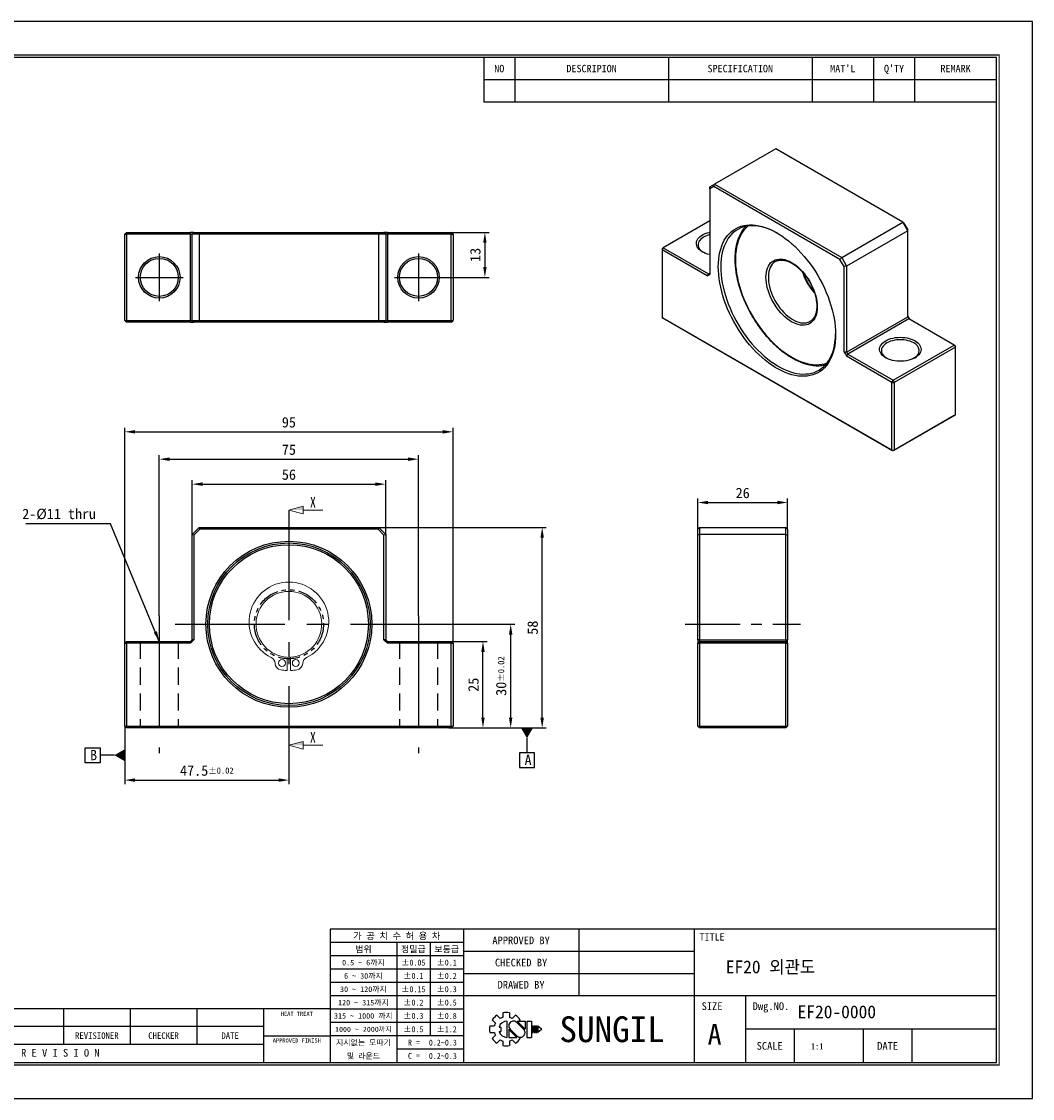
# Model space of a CAD drawing. Header units: millimetres. Extents: x 0 to 441, y 0 to 312.
# Tile 2 of 2: x 148 to 441, y 0 to 312. Entities that reach past the tile are written whole.
import ezdxf
from ezdxf.enums import TextEntityAlignment as Align

# ---------------------------------------------------------------- set-up
doc = ezdxf.new("R2010")
doc.units = ezdxf.units.MM
for name, pattern in [('CENTER', [50.8, 31.75, -6.35, 6.35, -6.35]), ('DASHED', [0.75, 0.5, -0.25]), ('PHANTOM', [2.5, 1.25, -0.25, 0.25, -0.25, 0.25, -0.25])]:
    doc.linetypes.add(name, pattern=pattern)
doc.layers.get('0').update_dxf_attribs({"linetype": 'CONTINUOUS'})
doc.layers.get('DEFPOINTS').update_dxf_attribs({"linetype": 'CONTINUOUS'})
for name, color, linetype in [('center', 1, 'CENTER'), ('hidden', 2, 'DASHED'), ('L1', 7, 'CONTINUOUS'), ('OUTLINE', 7, 'CONTINUOUS'), ('phantom', 6, 'PHANTOM')]:
    doc.layers.add(name, color=color, linetype=linetype)
doc.dimstyles.get("Standard").update_dxf_attribs({"dimtxt": 3, "dimasz": 3, "dimexe": 1.2, "dimexo": 0, "dimgap": 1.2, "dimtad": 1, "dimdec": 3, "dimzin": 11, "dimdsep": 46, "dimtxsty": 'Standard', "dimcen": 0, "dimclrd": 5, "dimclre": 5, "dimclrt": 3, "dimadec": 0, "dimazin": 0, "dimtfac": 0.6, "dimtdec": 3, "dimtmove": 0, "dimatfit": 3, "dimfxl": 0, "dimtolj": 1, "dimtzin": 11, "dimarcsym": 0})

# ---------------------------------------------------------------- blocks, each defined once
blk = doc.blocks.new('표제란')
at = {"layer": 'L1', "color": 0}
for p, q in [((297, 210), (0, 210)), ((297, 0), (297, 210)), ((0, 0), (297, 0))]:
    blk.add_line(p, q, dxfattribs=at)
at = {"layer": 'L1'}
for p, q in [((190, 203), (190, 194.34)), ((196, 203), (196, 194.34)), ((226, 203), (226, 194.34)), ((254, 203), (254, 194.34)), ((266, 203), (266, 194.34)), ((274, 203), (274, 194.34)), ((190, 198.67), (290, 198.67)), ((190, 194.34), (290, 194.34)), ((290, 33), (160, 33)), ((160, 33), (160, 7)), ((186, 33), (186, 7)), ((208.5, 33), (208.5, 20)), ((231, 33), (231, 7)), ((186, 30.4), (160, 30.4)), ((173, 30.4), (173, 7)), ((179.5, 30.4), (179.5, 12.2)), ((186, 27.8), (160, 27.8)), ((231, 28.67), (186, 28.67)), ((186, 25.2), (160, 25.2)), ((231, 24.33), (186, 24.33)), ((186, 22.6), (160, 22.6)), ((186, 20), (160, 20)), ((290, 20), (186, 20)), ((241, 20), (241, 7)), ((160, 17.5), (62, 17.5)), ((108, 17.5), (108, 10.5)), ((121, 17.5), (121, 10.5)), ((134, 17.5), (134, 10.5)), ((147, 17.5), (147, 7)), ((186, 17.4), (160, 17.4)), ((186, 14.8), (160, 14.8)), ((191.63, 15.3), (192.25, 14.68)), ((192.55, 16.22), (193.17, 15.6)), ((193.7, 16.69), (193.7, 15.81)), ((194.5, 15.08), (194.5, 11.92)), ((195, 16.69), (195, 15.81)), ((195.52, 15.6), (196.14, 16.22)), ((197.74, 13.5), (196.41, 14.83)), ((198.02, 13.53), (196.47, 15.08)), ((196.47, 15.08), (198.02, 15.08)), ((196.84, 15.08), (197.06, 15.3)), ((198.02, 15.08), (198.02, 13.5)), ((198.39, 15.08), (198.39, 11.92)), ((198.39, 15.08), (199.26, 15.08)), ((199.26, 15.08), (199.26, 11.92)), ((147, 14), (62, 14)), ((191.15, 14.15), (192.03, 14.15)), ((191.15, 14.15), (192.03, 14.15)), ((191.15, 12.85), (192.03, 12.85)), ((192.98, 13.93), (193.28, 13.93)), ((192.98, 13.07), (193.28, 13.07)), ((193.28, 13.93), (193.28, 13.07)), ((194.86, 13.5), (194.86, 11.92)), ((194.86, 13.47), (196.42, 11.92)), ((195.14, 13.5), (196.47, 12.17)), ((199.41, 14.15), (199.41, 12.85)), ((199.41, 14.15), (199.62, 14.15)), ((199.41, 12.85), (199.62, 12.85)), ((199.62, 14.15), (199.62, 12.85)), ((199.78, 14.15), (199.78, 12.85)), ((199.78, 14.15), (199.99, 14.15)), ((199.78, 12.85), (199.99, 12.85)), ((199.99, 14.15), (199.99, 12.85)), ((200.14, 14.15), (200.14, 12.85)), ((200.14, 14.15), (200.36, 14.15)), ((200.14, 12.85), (200.36, 12.85)), ((200.36, 14.15), (200.36, 12.85)), ((200.51, 14.15), (200.51, 12.85)), ((200.51, 14.15), (201.16, 13.61)), ((201.16, 13.39), (200.51, 12.85)), ((201.16, 13.61), (201.16, 13.5)), ((201.16, 13.61), (201.16, 13.39)), ((201.16, 13.5), (201.16, 13.39)), ((290, 13.5), (241, 13.5)), ((250.5, 13.5), (250.5, 7)), ((264, 13.5), (264, 7)), ((273.5, 13.5), (273.5, 7)), ((147, 10.5), (62, 10.5)), ((147, 12.2), (160, 12.2)), ((186, 12.2), (160, 12.2)), ((191.63, 11.7), (192.25, 12.32)), ((192.55, 10.78), (193.17, 11.4)), ((193.7, 11.19), (193.7, 10.31)), ((194.86, 11.92), (196.42, 11.92)), ((195, 11.19), (195, 10.31)), ((195.52, 11.4), (196.14, 10.78)), ((196.79, 11.98), (197.06, 11.7)), ((198.39, 11.92), (199.26, 11.92)), ((186, 9.6), (173, 9.6))]:
    blk.add_line(p, q, dxfattribs=at)
at = {"layer": 'L1', "const_width": 0.25}
blk.add_lwpolyline([(290.5, 6.5), (290.5, 203.5), (10, 203.5), (10, 6.5)], close=True, dxfattribs=at)
at = {"layer": 'L1'}
blk.add_lwpolyline([(290, 7), (290, 203), (10.5, 203), (10.5, 7)], close=True, dxfattribs=at)
for centre, radius, start, end in [((194.35, 13.5), 3.26, 123.4943, 146.5057), ((194.5, 13.5), 1.58, 90, 164.0671), ((194.35, 13.5), 2.4, 105.6872, 119.3128), ((194.35, 13.5), 3.26, 78.4943, 101.5057), ((195.78, 14.16), 0.919, 43.2202, 225.8282), ((194.35, 13.5), 2.4, 60.6872, 74.3128), ((194.35, 13.5), 3.26, 33.4943, 56.5057), ((194.35, 13.5), 3.26, 168.4943, 191.5057), ((194.35, 13.5), 2.4, 150.6872, 164.3128), ((194.35, 13.5), 2.4, 195.6872, 209.3128), ((194.5, 13.5), 1.58, 195.9329, 270), ((197.1, 12.84), 0.919, 223.2202, 45.8282), ((194.35, 13.5), 3.26, 213.4943, 236.5057), ((194.35, 13.5), 2.4, 240.6872, 254.3128), ((194.35, 13.5), 2.4, 285.6872, 299.3128), ((194.35, 13.5), 3.26, 303.4943, 326.5057), ((194.35, 13.5), 3.26, 258.4943, 281.5057)]:
    blk.add_arc(centre, radius, start, end, dxfattribs=at)
for p in [(208.5, 28.67), (208.5, 24.33)]:
    blk.add_point(p, dxfattribs=at)
for s, height, p in [("MAT'L", 1.444, (260, 200.83)), ("Q'TY", 1.444, (270, 200.83)), ('NO', 1.444, (193, 200.83)), ('DESCRIPION', 1.444, (211, 200.83)), ('SPECIFICATION', 1.444, (240, 200.83)), ('REMARK', 1.444, (282, 200.83)), ('가 공 치 수 허 용 차', 1.3, (173, 31.7)), ('APPROVED BY', 1.5, (197.25, 30.83)), ('TITLE', 1.444, (234.5, 31.5)), ('범위', 1.25, (166.5, 29.1)), ('정밀급', 1.25, (176.25, 29.1)), ('보통급', 1.25, (182.75, 29.1)), ('0.5 ~ 6까지', 1.1, (166.5, 26.5)), ('%%P0.05', 1.15, (176.25, 26.5)), ('%%P0.1', 1.15, (182.75, 26.5)), ('CHECKED BY', 1.5, (197.25, 26.5)), ('6 ~ 30까지', 1.1, (166.5, 23.9)), ('%%P0.1', 1.15, (176.25, 23.9)), ('%%P0.2', 1.15, (182.75, 23.9)), ('30 ~ 120까지', 1.1, (166.5, 21.3)), ('%%P0.15', 1.15, (176.25, 21.3)), ('%%P0.3', 1.15, (182.75, 21.3)), ('DRAWED BY', 1.5, (197.25, 22.17)), ('120 ~ 315까지', 1.1, (166.5, 18.7)), ('%%P0.2', 1.15, (176.25, 18.7)), ('%%P0.5', 1.15, (182.75, 18.7)), ('HEAT TREAT', 0.8, (153.5, 16.5)), ('SIZE', 1.5, (234.5, 18)), ('Dwg.NO.', 1.5, (246, 18)), ('315 ~ 1000 까지', 1.1, (166.5, 16.1)), ('%%P0.3', 1.15, (176.25, 16.1)), ('%%P0.8', 1.15, (182.75, 16.1)), ('SUNGIL', 5.032, (215, 13.5)), ('REVISIONER', 1.25, (114.5, 12.25)), ('CHECKER', 1.25, (127.5, 12.25)), ('DATE', 1.25, (140.5, 12.25)), ('1000 ~ 2000까지', 0.99, (166.5, 13.49)), ('%%P0.5', 1.15, (176.25, 13.5)), ('%%P1.2', 1.15, (182.75, 13.5)), ('A', 4, (235, 12.5)), ('APPROVED FINISH', 0.8, (153.5, 11.3)), ('지시없는 모따기', 1.1, (166.5, 10.9)), ('R = ', 1.15, (176.75, 10.9)), ('SCALE', 1.5, (245.75, 10.25)), ('DATE', 1.5, (268.75, 10.25)), ('R E V I S I O N', 1.5, (107.38, 8.9)), ('및 라운드', 1.1, (166.5, 8.3)), ('C = ', 1.15, (176.75, 8.3))]:
    blk.add_text(s, height=height, dxfattribs=at).set_placement(p, align=Align.MIDDLE_CENTER)
for tag, p in [('필렛', (179.25, 10.9)), ('모따기', (179.25, 8.3))]:
    blk.add_attdef(tag, text='', height=1.15, dxfattribs=at).set_placement(p, align=Align.MIDDLE_LEFT)
at = {"layer": 'OUTLINE', "ltscale": 0.5}
for tag, p, height in [('TITLE', (237.17, 24.41), 2.5), ('도번', (251.18, 15.64), 2.5), ('SCALE', (253.78, 9.55), 1.2), ('DATE', (277.02, 9.51), 1.2)]:
    blk.add_attdef(tag, p, '', height=height, dxfattribs=at)
blk = doc.blocks.new('*D24')
at = {"layer": 'DEFPOINTS', "color": 0}
for p in [(253.43, 177.7), (197.43, 163.18), (253.43, 163.18)]:
    blk.add_point(p, dxfattribs=at)
at = {"layer": 'OUTLINE', "color": 5, "lineweight": -2}
for p, q in [((197.43, 163.18), (197.43, 178.9)), ((200.43, 177.7), (250.43, 177.7)), ((253.43, 163.18), (253.43, 178.9))]:
    blk.add_line(p, q, dxfattribs=at)
at = {"layer": 'OUTLINE', "color": 5}
for points in [[(200.43, 178.2), (200.43, 177.2), (197.43, 177.7)], [(250.43, 178.2), (250.43, 177.2), (253.43, 177.7)]]:
    blk.add_solid(points, dxfattribs=at)
at = {"layer": 'OUTLINE', "color": 3, "insert": (225.43, 180.44), "char_height": 3, "attachment_point": 5}
blk.add_mtext('\\A1;56', dxfattribs=at)
blk = doc.blocks.new('*D25')
at = {"layer": 'DEFPOINTS', "color": 0}
for p in [(262.93, 184.92), (187.93, 139.63), (262.93, 139.63)]:
    blk.add_point(p, dxfattribs=at)
at = {"layer": 'OUTLINE', "color": 5, "lineweight": -2}
for p, q in [((187.93, 139.63), (187.93, 186.12)), ((190.93, 184.92), (259.93, 184.92)), ((262.93, 139.63), (262.93, 186.12))]:
    blk.add_line(p, q, dxfattribs=at)
at = {"layer": 'OUTLINE', "color": 5}
for points in [[(190.93, 185.42), (190.93, 184.42), (187.93, 184.92)], [(259.93, 185.42), (259.93, 184.42), (262.93, 184.92)]]:
    blk.add_solid(points, dxfattribs=at)
at = {"layer": 'OUTLINE', "color": 3, "insert": (225.43, 187.66), "char_height": 3, "attachment_point": 5}
blk.add_mtext('\\A1;75', dxfattribs=at)
blk = doc.blocks.new('*D26')
at = {"layer": 'DEFPOINTS', "color": 0}
for p in [(272.93, 192.84), (177.93, 131.68), (272.93, 131.68)]:
    blk.add_point(p, dxfattribs=at)
at = {"layer": 'OUTLINE', "color": 5, "lineweight": -2}
for p, q in [((177.93, 131.68), (177.93, 194.04)), ((272.93, 131.68), (272.93, 194.04)), ((180.93, 192.84), (269.93, 192.84))]:
    blk.add_line(p, q, dxfattribs=at)
at = {"layer": 'OUTLINE', "color": 5}
for points in [[(180.93, 193.34), (180.93, 192.34), (177.93, 192.84)], [(269.93, 193.34), (269.93, 192.34), (272.93, 192.84)]]:
    blk.add_solid(points, dxfattribs=at)
at = {"layer": 'OUTLINE', "color": 3, "insert": (225.43, 195.58), "char_height": 3, "attachment_point": 5}
blk.add_mtext('\\A1;95', dxfattribs=at)
blk = doc.blocks.new('*D27')
at = {"layer": 'DEFPOINTS', "color": 0}
for p in [(177.93, 107.68), (225.43, 103.2), (225.43, 92.09)]:
    blk.add_point(p, dxfattribs=at)
at = {"layer": 'OUTLINE', "color": 5, "lineweight": -2}
for p, q in [((177.93, 107.68), (177.93, 90.89)), ((225.43, 103.2), (225.43, 90.89)), ((180.93, 92.09), (222.43, 92.09))]:
    blk.add_line(p, q, dxfattribs=at)
at = {"layer": 'OUTLINE', "color": 5}
for points in [[(180.93, 92.59), (180.93, 91.59), (177.93, 92.09)], [(222.43, 92.59), (222.43, 91.59), (225.43, 92.09)]]:
    blk.add_solid(points, dxfattribs=at)
at = {"layer": 'OUTLINE', "color": 3, "insert": (201.68, 94.83), "char_height": 3, "attachment_point": 5}
blk.add_mtext('\\A1;47.5{\\H1.800000;±0.02}', dxfattribs=at)
blk = doc.blocks.new('*D28')
at = {"layer": 'DEFPOINTS', "color": 0}
for p in [(272.43, 132.18), (281.58, 132.18), (271.68, 107.18)]:
    blk.add_point(p, dxfattribs=at)
at = {"layer": 'OUTLINE', "color": 5, "lineweight": -2}
for p, q in [((272.43, 132.18), (282.78, 132.18)), ((281.58, 110.18), (281.58, 129.18)), ((271.68, 107.18), (282.78, 107.18))]:
    blk.add_line(p, q, dxfattribs=at)
at = {"layer": 'OUTLINE', "color": 5}
for points in [[(281.08, 129.18), (282.08, 129.18), (281.58, 132.18)], [(281.08, 110.18), (282.08, 110.18), (281.58, 107.18)]]:
    blk.add_solid(points, dxfattribs=at)
at = {"layer": 'OUTLINE', "color": 3, "insert": (278.84, 119.68), "char_height": 3, "attachment_point": 5, "rotation": 90}
blk.add_mtext('\\A1;25', dxfattribs=at)
blk = doc.blocks.new('*D29')
at = {"layer": 'DEFPOINTS', "color": 0}
for p in [(255.43, 137.18), (289.6, 137.18), (272.43, 107.18)]:
    blk.add_point(p, dxfattribs=at)
at = {"layer": 'OUTLINE', "color": 5, "lineweight": -2}
for p, q in [((255.43, 137.18), (290.8, 137.18)), ((289.6, 110.18), (289.6, 134.18)), ((272.43, 107.18), (290.8, 107.18))]:
    blk.add_line(p, q, dxfattribs=at)
at = {"layer": 'OUTLINE', "color": 5}
for points in [[(289.1, 134.18), (290.1, 134.18), (289.6, 137.18)], [(289.1, 110.18), (290.1, 110.18), (289.6, 107.18)]]:
    blk.add_solid(points, dxfattribs=at)
at = {"layer": 'OUTLINE', "color": 3, "insert": (286.86, 122.18), "char_height": 3, "attachment_point": 5, "rotation": 90}
blk.add_mtext('\\A1;30{\\H1.800000;±0.02}', dxfattribs=at)
blk = doc.blocks.new('*D30')
at = {"layer": 'DEFPOINTS', "color": 0}
for p in [(251.43, 165.18), (298.71, 165.18), (272.43, 107.18)]:
    blk.add_point(p, dxfattribs=at)
at = {"layer": 'OUTLINE', "color": 5, "lineweight": -2}
for p, q in [((251.43, 165.18), (299.91, 165.18)), ((298.71, 110.18), (298.71, 162.18)), ((272.43, 107.18), (299.91, 107.18))]:
    blk.add_line(p, q, dxfattribs=at)
at = {"layer": 'OUTLINE', "color": 5}
for points in [[(298.21, 162.18), (299.21, 162.18), (298.71, 165.18)], [(298.21, 110.18), (299.21, 110.18), (298.71, 107.18)]]:
    blk.add_solid(points, dxfattribs=at)
at = {"layer": 'OUTLINE', "color": 3, "insert": (295.97, 136.18), "char_height": 3, "attachment_point": 5, "rotation": 90}
blk.add_mtext('\\A1;58', dxfattribs=at)
blk = doc.blocks.new('_DatumFilled')
at = {"color": 0, "linetype": 'ByBlock'}
blk.add_solid([(0, 0.58), (-1, 0), (0, -0.58)], dxfattribs=at)
blk = doc.blocks.new('*D31')
at = {"layer": 'DEFPOINTS', "color": 0}
for p in [(272.43, 250.52), (269.83, 237.52), (282.13, 237.52)]:
    blk.add_point(p, dxfattribs=at)
at = {"layer": 'OUTLINE', "color": 5, "lineweight": -2}
for p, q in [((272.43, 250.52), (283.33, 250.52)), ((282.13, 247.52), (282.13, 240.52)), ((269.83, 237.52), (283.33, 237.52))]:
    blk.add_line(p, q, dxfattribs=at)
at = {"layer": 'OUTLINE', "color": 5}
for points in [[(281.63, 247.52), (282.63, 247.52), (282.13, 250.52)], [(281.63, 240.52), (282.63, 240.52), (282.13, 237.52)]]:
    blk.add_solid(points, dxfattribs=at)
at = {"layer": 'OUTLINE', "color": 3, "insert": (279.38, 244.02), "char_height": 3, "attachment_point": 5, "rotation": 90}
blk.add_mtext('\\A1;13', dxfattribs=at)
blk = doc.blocks.new('*D33')
at = {"layer": 'DEFPOINTS', "color": 0}
for p in [(369.74, 172.39), (343.74, 164.68), (369.74, 164.68)]:
    blk.add_point(p, dxfattribs=at)
at = {"layer": 'OUTLINE', "color": 5, "lineweight": -2}
for p, q in [((343.74, 164.68), (343.74, 173.59)), ((346.74, 172.39), (366.74, 172.39)), ((369.74, 164.68), (369.74, 173.59))]:
    blk.add_line(p, q, dxfattribs=at)
at = {"layer": 'OUTLINE', "color": 5}
for points in [[(346.74, 172.89), (346.74, 171.89), (343.74, 172.39)], [(366.74, 172.89), (366.74, 171.89), (369.74, 172.39)]]:
    blk.add_solid(points, dxfattribs=at)
at = {"layer": 'OUTLINE', "color": 3, "insert": (356.74, 175.13), "char_height": 3, "attachment_point": 5}
blk.add_mtext('\\A1;26', dxfattribs=at)

msp = doc.modelspace()

# ---------------------------------------------------------------- linework, layer by layer
at = {"layer": 'center'}
for p, q in [((187.9266, 244.4198), (187.9266, 230.6198)), ((262.9266, 244.4198), (262.9266, 230.6198)), ((181.0266, 237.5198), (194.8266, 237.5198)), ((256.0266, 237.5198), (269.8266, 237.5198)), ((225.4266, 170.1126), (225.4266, 103.1988)), ((187.9266, 139.6325), (187.9266, 99.8369)), ((192.4959, 137.182), (258.3572, 137.182)), ((262.9266, 139.6325), (262.9266, 99.8369))]:
    msp.add_line(p, q, dxfattribs=at)
at = {"layer": 'center', "ltscale": 0.5}
msp.add_line((340.0908, 137.182), (373.4369, 137.182), dxfattribs=at)
at = {"layer": 'hidden', "ltscale": 10}
for p, q in [((182.4266, 132.182), (182.4266, 107.182)), ((193.4266, 132.182), (193.4266, 107.182)), ((257.4266, 132.182), (257.4266, 107.182)), ((268.4266, 132.182), (268.4266, 107.182))]:
    msp.add_line(p, q, dxfattribs=at)
at = {"layer": 'OUTLINE'}
for p, q in [((366.2892, 274.6863), (348.6116, 264.4812)), ((403.0588, 253.4597), (366.2892, 274.6863)), ((347.1974, 263.6645), (348.6116, 264.4812)), ((348.4045, 263.7843), (347.1974, 263.0872)), ((347.1974, 263.0872), (347.1974, 263.6645)), ((347.1974, 263.0872), (347.1974, 238.3518)), ((348.4045, 263.7843), (348.6116, 264.4812)), ((384.8811, 242.7267), (348.4045, 263.7843)), ((348.6116, 264.4812), (385.3811, 243.2546)), ((347.1974, 253.8635), (333.7623, 246.1076)), ((385.3811, 243.2546), (403.0588, 253.4597)), ((404.473, 251.0102), (403.0588, 253.4597)), ((403.0588, 253.4597), (403.2659, 253.3401)), ((403.2659, 253.3401), (404.473, 251.2493)), ((178.4266, 250.5198), (177.9266, 250.0198)), ((177.9266, 250.0198), (178.4266, 250.0198)), ((177.9266, 225.0198), (177.9266, 250.0198)), ((178.4266, 250.5198), (178.4266, 250.0198)), ((178.4266, 250.5198), (196.9266, 250.5198)), ((196.9266, 250.0198), (178.4266, 250.0198)), ((178.4266, 250.0198), (178.4266, 225.0198)), ((196.9266, 250.5198), (196.9266, 250.0198)), ((197.4266, 250.5198), (196.9266, 250.5198)), ((196.9266, 250.0198), (197.4266, 250.0198)), ((196.9266, 225.0198), (196.9266, 250.0198)), ((197.9266, 250.5198), (197.4266, 250.0198)), ((197.9266, 250.5198), (197.4266, 250.5198)), ((199.4266, 250.0198), (197.4266, 250.0198)), ((197.4266, 225.0198), (197.4266, 250.0198)), ((197.9266, 250.5198), (199.6337, 250.5198)), ((199.4266, 250.0198), (199.6337, 250.5198)), ((199.4266, 250.0198), (199.4266, 225.0198)), ((251.4266, 250.0198), (199.4266, 250.0198)), ((199.6337, 250.5198), (251.2195, 250.5198)), ((251.4266, 250.0198), (251.2195, 250.5198)), ((251.2195, 250.5198), (252.9266, 250.5198)), ((251.4266, 225.0198), (251.4266, 250.0198)), ((253.4266, 250.0198), (251.4266, 250.0198)), ((253.4266, 250.0198), (252.9266, 250.5198)), ((253.4266, 250.5198), (252.9266, 250.5198)), ((253.9266, 250.5198), (253.4266, 250.5198)), ((253.4266, 250.0198), (253.4266, 225.0198)), ((253.4266, 250.0198), (253.9266, 250.0198)), ((253.9266, 250.0198), (253.9266, 250.5198)), ((253.9266, 250.5198), (272.4266, 250.5198)), ((253.9266, 250.0198), (253.9266, 225.0198)), ((272.4266, 250.0198), (253.9266, 250.0198)), ((272.4266, 250.0198), (272.4266, 250.5198)), ((272.9266, 250.0198), (272.4266, 250.5198)), ((272.4266, 250.0198), (272.9266, 250.0198)), ((272.4266, 225.0198), (272.4266, 250.0198)), ((272.9266, 250.0198), (272.9266, 225.0198)), ((404.473, 251.0102), (386.7953, 240.8051)), ((404.473, 251.0102), (404.473, 251.2493)), ((404.473, 226.1057), (404.473, 251.0102)), ((333.7623, 246.1076), (333.4088, 245.4953)), ((333.4088, 245.9035), (333.7623, 246.1076)), ((333.7623, 246.1076), (346.8438, 238.5559)), ((333.4088, 245.9035), (333.4088, 245.4953)), ((333.4088, 245.4953), (333.4088, 225.8983)), ((346.4902, 237.9435), (333.4088, 245.4953)), ((384.8811, 242.7267), (385.3811, 243.2546)), ((385.3811, 243.2546), (386.7953, 240.8051)), ((366.2969, 242.1469), (366.2394, 242.1145)), ((386.0882, 240.636), (384.8811, 242.7267)), ((386.7953, 240.8051), (386.0882, 240.636)), ((386.0882, 215.9006), (386.0882, 240.636)), ((386.7953, 240.8051), (386.7953, 215.9006)), ((346.8438, 238.5559), (346.4902, 237.9435)), ((346.4902, 237.9435), (346.8438, 238.1477)), ((346.8438, 238.5559), (347.1974, 238.76)), ((346.8438, 238.1477), (347.1974, 238.3518)), ((177.9266, 225.0198), (178.4266, 225.0198)), ((177.9266, 225.0198), (178.4266, 224.5198)), ((178.4266, 225.0198), (196.9266, 225.0198)), ((178.4266, 225.0198), (178.4266, 224.5198)), ((196.9266, 224.5198), (178.4266, 224.5198)), ((196.9266, 225.0198), (197.4266, 225.0198)), ((196.9266, 225.0198), (196.9266, 224.5198)), ((196.9266, 224.5198), (197.4266, 224.5198)), ((197.4266, 225.0198), (199.4266, 225.0198)), ((197.9266, 224.5198), (197.4266, 225.0198)), ((197.4266, 224.5198), (197.9266, 224.5198)), ((199.6337, 224.5198), (197.9266, 224.5198)), ((199.4266, 225.0198), (251.4266, 225.0198)), ((199.6337, 224.5198), (199.4266, 225.0198)), ((251.2195, 224.5198), (199.6337, 224.5198)), ((251.2195, 224.5198), (251.4266, 225.0198)), ((252.9266, 224.5198), (251.2195, 224.5198)), ((251.4266, 225.0198), (253.4266, 225.0198)), ((253.4266, 225.0198), (252.9266, 224.5198)), ((252.9266, 224.5198), (253.4266, 224.5198)), ((253.4266, 225.0198), (253.9266, 225.0198)), ((253.4266, 224.5198), (253.9266, 224.5198)), ((253.9266, 224.5198), (253.9266, 225.0198)), ((253.9266, 225.0198), (272.4266, 225.0198)), ((272.4266, 224.5198), (253.9266, 224.5198)), ((272.4266, 225.0198), (272.9266, 225.0198)), ((272.4266, 224.5198), (272.9266, 225.0198)), ((272.4266, 224.5198), (272.4266, 225.0198)), ((333.4088, 225.8983), (399.8768, 187.5271)), ((333.7623, 225.6941), (333.4088, 225.8983)), ((400.2304, 187.3229), (333.7623, 225.6941)), ((376.2041, 224.7739), (376.2386, 224.7935)), ((386.7953, 215.9006), (404.473, 226.1057)), ((404.8266, 225.4933), (387.1489, 215.2882)), ((404.8266, 225.9015), (404.473, 226.5139)), ((404.473, 226.1057), (404.8266, 225.4933)), ((405.1801, 225.2893), (404.8266, 225.9015)), ((417.908, 217.9415), (404.8266, 225.4933)), ((386.0882, 215.9006), (386.4418, 215.2882)), ((386.7953, 215.9006), (386.0882, 215.9006)), ((386.4418, 215.2882), (386.7953, 214.6759)), ((386.7953, 215.9006), (387.1489, 215.2882)), ((386.7953, 214.6759), (387.1489, 215.2882)), ((387.1489, 215.2882), (400.2304, 207.7364)), ((400.2304, 207.7364), (417.908, 217.9415)), ((418.2616, 217.3292), (400.5839, 207.1241)), ((417.908, 217.9415), (418.2616, 217.3292)), ((417.908, 217.9415), (418.2616, 217.7374)), ((418.2616, 217.3292), (418.2616, 217.7374)), ((418.2616, 197.7322), (418.2616, 217.3292)), ((399.8768, 207.1241), (386.7953, 214.6759)), ((399.8768, 207.1241), (400.2304, 207.7364)), ((399.8768, 187.5271), (399.8768, 207.1241)), ((399.8768, 207.1241), (400.5839, 207.1241)), ((400.2304, 207.7364), (400.5839, 207.1241)), ((400.5839, 207.1241), (400.5839, 187.5271)), ((417.908, 197.528), (400.2304, 187.3229)), ((400.5839, 187.5271), (418.2616, 197.7322)), ((418.2616, 197.7322), (417.908, 197.528)), ((399.8768, 187.5271), (400.5839, 187.5271)), ((400.2304, 187.3229), (399.8768, 187.5271)), ((400.5839, 187.5271), (400.2304, 187.3229)), ((197.4266, 163.182), (199.4266, 165.182)), ((199.6337, 164.682), (199.4266, 165.182)), ((199.4266, 165.182), (251.4266, 165.182)), ((251.2195, 164.682), (251.4266, 165.182)), ((251.4266, 165.182), (253.4266, 163.182)), ((343.7364, 164.682), (344.2364, 165.182)), ((344.2364, 165.182), (344.2364, 163.182)), ((344.2364, 165.182), (369.2364, 165.182)), ((369.2364, 163.182), (369.2364, 165.182)), ((369.2364, 165.182), (369.7364, 164.682)), ((197.4266, 132.682), (197.4266, 163.182)), ((197.9266, 162.9749), (197.4266, 163.182)), ((199.6337, 164.682), (197.9266, 162.9749)), ((197.9266, 162.9749), (197.9266, 132.682)), ((251.2195, 164.682), (199.6337, 164.682)), ((252.9266, 162.9749), (251.2195, 164.682)), ((253.4266, 163.182), (252.9266, 162.9749)), ((252.9266, 132.682), (252.9266, 162.9749)), ((253.4266, 163.182), (253.4266, 132.682)), ((343.7364, 162.9749), (343.7364, 164.682)), ((344.2364, 163.182), (343.7364, 162.9749)), ((343.7364, 132.682), (343.7364, 162.9749)), ((369.2364, 163.182), (344.2364, 163.182)), ((344.2364, 163.182), (344.2364, 132.682)), ((369.2364, 163.182), (369.7364, 162.9749)), ((369.2364, 132.682), (369.2364, 163.182)), ((369.7364, 164.682), (369.7364, 162.9749)), ((369.7364, 162.9749), (369.7364, 132.682)), ((177.9266, 131.682), (178.4266, 132.182)), ((177.9266, 131.682), (178.4266, 131.682)), ((177.9266, 107.682), (177.9266, 131.682)), ((178.4266, 132.182), (178.4266, 131.682)), ((178.4266, 132.182), (196.9266, 132.182)), ((178.4266, 131.682), (178.4266, 107.682)), ((196.9266, 131.682), (178.4266, 131.682)), ((196.9266, 132.182), (197.4266, 132.682)), ((196.9266, 131.682), (197.4266, 132.182)), ((196.9266, 132.182), (196.9266, 131.682)), ((197.4266, 132.182), (197.9266, 132.682)), ((197.9266, 132.682), (197.4266, 132.682)), ((252.9266, 132.682), (253.4266, 132.182)), ((253.4266, 132.682), (252.9266, 132.682)), ((253.4266, 132.682), (253.9266, 132.182)), ((253.4266, 132.182), (253.9266, 131.682)), ((253.9266, 131.682), (253.9266, 132.182)), ((253.9266, 132.182), (272.4266, 132.182)), ((272.4266, 131.682), (253.9266, 131.682)), ((272.4266, 132.182), (272.9266, 131.682)), ((272.4266, 131.682), (272.4266, 132.182)), ((272.4266, 107.682), (272.4266, 131.682)), ((272.4266, 131.682), (272.9266, 131.682)), ((272.9266, 131.682), (272.9266, 107.682)), ((344.2364, 132.682), (343.7364, 132.682)), ((343.7364, 132.682), (343.7364, 132.182)), ((343.7364, 131.682), (344.2364, 132.182)), ((343.7364, 132.182), (343.7364, 131.682)), ((343.7364, 107.682), (343.7364, 131.682)), ((343.7364, 131.682), (344.2364, 131.682)), ((344.2364, 132.682), (369.2364, 132.682)), ((344.2364, 132.682), (344.2364, 132.182)), ((344.2364, 132.182), (369.2364, 132.182)), ((344.2364, 132.182), (344.2364, 131.682)), ((344.2364, 131.682), (344.2364, 107.682)), ((369.2364, 131.682), (344.2364, 131.682)), ((369.2364, 132.682), (369.2364, 132.182)), ((369.2364, 132.682), (369.7364, 132.682)), ((369.2364, 132.182), (369.7364, 131.682)), ((369.2364, 132.182), (369.2364, 131.682)), ((369.2364, 107.682), (369.2364, 131.682)), ((369.2364, 131.682), (369.7364, 131.682)), ((369.7364, 132.182), (369.7364, 132.682)), ((369.7364, 131.682), (369.7364, 132.182)), ((369.7364, 131.682), (369.7364, 107.682)), ((177.9266, 107.682), (178.4266, 107.682)), ((178.4266, 107.182), (177.9266, 107.682)), ((178.4266, 107.682), (272.4266, 107.682)), ((178.4266, 107.182), (178.4266, 107.682)), ((272.4266, 107.182), (178.4266, 107.182)), ((272.4266, 107.682), (272.9266, 107.682)), ((272.4266, 107.182), (272.4266, 107.682)), ((272.9266, 107.682), (272.4266, 107.182)), ((344.2364, 107.182), (343.7364, 107.682)), ((343.7364, 107.682), (344.2364, 107.682)), ((344.2364, 107.682), (369.2364, 107.682)), ((344.2364, 107.682), (344.2364, 107.182)), ((369.2364, 107.182), (344.2364, 107.182)), ((369.2364, 107.682), (369.7364, 107.682)), ((369.7364, 107.682), (369.2364, 107.182)), ((369.2364, 107.682), (369.2364, 107.182))]:
    msp.add_line(p, q, dxfattribs=at)
at = {"layer": 'OUTLINE', "lineweight": 9}
for p, q in [((225.4266, 170.182), (229.545, 171.2855)), ((225.4266, 170.182), (229.545, 169.0785)), ((229.545, 171.2855), (229.545, 169.0785)), ((229.545, 170.182), (235.2489, 170.182)), ((225.4266, 102.182), (229.545, 103.2855)), ((229.545, 103.2855), (229.545, 101.0785)), ((225.4266, 102.182), (229.545, 101.0785)), ((229.545, 102.182), (235.2489, 102.182))]:
    msp.add_line(p, q, dxfattribs=at)
at = {"layer": 'OUTLINE', "linetype": 'ByBlock', "lineweight": 9}
for p, q in [((224.9266, 127.6952), (224.9265, 123.7952)), ((225.9266, 127.6952), (225.9265, 123.7952))]:
    msp.add_line(p, q, dxfattribs=at)
at = {"layer": 'OUTLINE', "flags": 128}
for points in [[(349.6722, 240.5975), (349.6999, 241.7003), (349.7828, 242.7676), (349.9208, 243.7958), (350.1133, 244.7816), (350.3597, 245.7218), (350.6592, 246.6133), (351.0108, 247.4533), (351.4134, 248.239), (351.8657, 248.9677), (352.3662, 249.6372), (352.9133, 250.2453), (353.5052, 250.79), (354.1399, 251.2694), (354.8154, 251.6821), (355.5294, 252.0267), (356.2798, 252.302), (357.0639, 252.5072), (357.8792, 252.6416), (358.7232, 252.7047), (359.593, 252.6965), (360.4857, 252.6168), (361.3986, 252.4659), (362.3286, 252.2443), (363.2726, 251.9529), (364.2276, 251.5924), (365.1905, 251.1641), (366.1582, 250.6694), (367.1274, 250.1099), (368.095, 249.4874), (369.058, 248.8039), (370.013, 248.0617), (370.957, 247.2632), (371.887, 246.4111), (372.7998, 245.508), (373.6926, 244.5569), (374.5624, 243.561), (375.4063, 242.5234), (376.2217, 241.4476), (377.0058, 240.3371), (377.7561, 239.1954), (378.4702, 238.0264), (379.1457, 236.8338), (379.7804, 235.6216), (380.3723, 234.3936), (380.9193, 233.1539), (381.4198, 231.9065), (381.8721, 230.6555), (382.2748, 229.405), (382.6264, 228.159), (382.9259, 226.9217), (383.1723, 225.697), (383.3648, 224.489), (383.5027, 223.3015), (383.5857, 222.1385), (383.6134, 221.0037), (383.5857, 219.901), (383.5027, 218.8337), (383.3648, 217.8055), (383.1723, 216.8197), (382.9259, 215.8795), (382.6264, 214.9879), (382.2748, 214.148), (381.8721, 213.3623), (381.4198, 212.6336), (380.9193, 211.964), (380.3723, 211.356), (379.7804, 210.8113), (379.1457, 210.3319), (378.4702, 209.9192), (377.7561, 209.5746), (377.0058, 209.2993), (376.2217, 209.0941), (375.4063, 208.9597), (374.5624, 208.8965), (373.6926, 208.9048), (372.7998, 208.9845), (371.887, 209.1354), (370.957, 209.3569), (370.013, 209.6484), (369.058, 210.0089), (368.095, 210.4372), (367.1274, 210.9319), (366.1582, 211.4914), (365.1905, 212.1139), (364.2276, 212.7974), (363.2726, 213.5396), (362.3286, 214.338), (361.3986, 215.1902), (360.4857, 216.0933), (359.593, 217.0444), (358.7232, 218.0403), (357.8792, 219.0779), (357.0639, 220.1537), (356.2798, 221.2642), (355.5294, 222.4058), (354.8154, 223.5748), (354.1399, 224.7674), (353.5052, 225.9797), (352.9133, 227.2077), (352.3662, 228.4474), (351.8657, 229.6948), (351.4134, 230.9458), (351.0108, 232.1963), (350.6592, 233.4422), (350.3597, 234.6796), (350.1133, 235.9043), (349.9208, 237.1123), (349.7828, 238.2998), (349.6999, 239.4628), (349.6722, 240.5975)], [(366.8232, 250.2923), (366.7569, 250.3297), (365.8, 250.8343), (364.8472, 251.273), (363.9014, 251.6443), (362.966, 251.9472), (362.0439, 252.1804), (361.1383, 252.3433), (360.2522, 252.4353), (359.3884, 252.4561), (358.55, 252.4057), (357.7396, 252.2842), (356.9599, 252.092), (356.2136, 251.8297), (355.5031, 251.4982), (354.8307, 251.0987), (354.1988, 250.6325), (353.6094, 250.101), (353.0645, 249.5061), (352.5658, 248.8497), (352.1151, 248.1341), (351.7139, 247.3615), (351.3633, 246.5346), (351.0648, 245.6562), (350.8191, 244.729), (350.6272, 243.7563), (350.4896, 242.7412), (350.4069, 241.6871), (350.3793, 240.5975)], [(358.2517, 252.3697), (358.1914, 252.3181), (357.6167, 251.7694), (357.0876, 251.1569), (356.6061, 250.4826), (356.1739, 249.749), (355.7923, 248.9584), (355.4628, 248.1137), (355.1865, 247.2178), (354.9643, 246.2737), (354.7969, 245.2847), (354.685, 244.2542), (354.629, 243.1858), (354.629, 242.0832), (354.685, 240.9501), (354.7969, 239.7904), (354.9643, 238.6082), (355.1865, 237.4076), (355.4628, 236.1926), (355.7923, 234.9674), (356.1739, 233.7364), (356.6061, 232.5036), (357.0876, 231.2735), (357.6167, 230.0501), (358.1914, 228.8378), (358.81, 227.6407), (359.4702, 226.4629), (360.1697, 225.3085), (360.9061, 224.1815), (361.677, 223.0857), (362.4796, 222.025), (363.3112, 221.003), (364.1689, 220.0232), (365.0497, 219.089), (365.9507, 218.2036), (366.8686, 217.3701), (367.8004, 216.5913), (368.7429, 215.87), (369.6927, 215.2085), (370.6467, 214.6093), (371.6015, 214.0743), (372.5538, 213.6054), (373.5003, 213.2042), (374.4379, 212.8722), (375.3631, 212.6103), (376.273, 212.4197), (377.1643, 212.3008), (378.0339, 212.2541), (378.8789, 212.2799), (379.6964, 212.3779), (380.4834, 212.5478), (381.1249, 212.7479)], [(347.1974, 244.0922), (346.5947, 244.246), (346.0031, 244.4454), (345.4547, 244.6824), (344.9566, 244.954), (344.5154, 245.2565), (344.1369, 245.5861), (343.8258, 245.9385), (343.5864, 246.309), (343.4218, 246.6929), (343.334, 247.0851), (343.3242, 247.4806), (343.3925, 247.8741), (343.5382, 248.2605), (343.7591, 248.6349), (344.0526, 248.9922), (344.4147, 249.3279), (344.8407, 249.6376), (345.3252, 249.9173), (345.8616, 250.1632), (346.4432, 250.3723), (347.0622, 250.5417), (347.1974, 250.5723)], [(347.1974, 249.8534), (347.0614, 249.8193), (346.4733, 249.6411), (345.9267, 249.4233), (345.4296, 249.1691), (344.9892, 248.8821), (344.6119, 248.5666), (344.3032, 248.2271), (344.0677, 247.8686), (343.9088, 247.4963), (343.8287, 247.1157), (343.8287, 246.7323), (343.9088, 246.3516), (344.0677, 245.9794), (344.3032, 245.6209), (344.6119, 245.2814), (344.9892, 244.9658), (345.2598, 244.7813)], [(350.3793, 240.5975), (350.4069, 239.4761), (350.4896, 238.3265), (350.6272, 237.1526), (350.8191, 235.9583), (351.0648, 234.7475), (351.3633, 233.5243), (351.7139, 232.2928), (352.1151, 231.0569), (352.5658, 229.8209), (353.0645, 228.5888), (353.6094, 227.3647), (354.1988, 226.1527), (354.8307, 224.9569), (355.5031, 223.7811), (356.2136, 222.6293), (356.9599, 221.5054), (357.7396, 220.413), (358.55, 219.3558), (359.3884, 218.3372), (360.2522, 217.3608), (361.1383, 216.4297), (362.0439, 215.547), (362.966, 214.7157), (363.9014, 213.9384), (364.8472, 213.2179), (365.8, 212.5564), (366.7569, 211.9563), (367.7145, 211.4194), (368.6698, 210.9475), (369.6195, 210.5423), (370.5604, 210.2051), (371.4896, 209.937), (372.4038, 209.7388), (373.3, 209.6113), (374.1754, 209.5549), (375.0268, 209.5697), (375.8516, 209.6557), (376.647, 209.8126), (377.4103, 210.04), (378.139, 210.3369), (378.8307, 210.7026), (379.4831, 211.1356), (380.094, 211.6347), (380.6614, 212.1981), (381.1834, 212.824), (381.6583, 213.5103), (382.0845, 214.2547), (382.4605, 215.0548), (382.7852, 215.9078), (383.0574, 216.811), (383.2763, 217.7613), (383.4411, 218.7557), (383.5513, 219.7907), (383.6065, 220.863), (383.6124, 221.2095)], [(378.3101, 228.9637), (378.2818, 228.2328), (378.1973, 227.54), (378.0571, 226.8907), (377.8623, 226.2898), (377.6144, 225.7419), (377.3153, 225.2511), (376.9673, 224.8212), (376.573, 224.4554), (376.1354, 224.1566), (375.6579, 223.927), (375.144, 223.7683), (374.5977, 223.6818), (374.0232, 223.6681), (373.4248, 223.7273), (372.8071, 223.859), (372.1747, 224.0622), (371.5325, 224.3352), (370.8854, 224.6762), (370.2383, 225.0824), (369.5962, 225.5507), (368.9638, 226.0777), (368.3461, 226.6592), (367.7477, 227.2909), (367.1731, 227.9679), (366.6268, 228.6851), (366.113, 229.4371), (365.6354, 230.2181), (365.1978, 231.0222), (364.8035, 231.8432), (364.4555, 232.6749), (364.1564, 233.511), (363.9086, 234.3452), (363.7138, 235.1709), (363.5736, 235.9821), (363.4891, 236.7725), (363.4608, 237.536), (363.4891, 238.2669), (363.5736, 238.9597), (363.7138, 239.609), (363.9086, 240.2099), (364.1564, 240.7578), (364.4555, 241.2486), (364.8035, 241.6785), (365.1978, 242.0443), (365.6354, 242.3431), (366.113, 242.5728), (366.6268, 242.7314), (367.1731, 242.818), (367.7477, 242.8317), (368.3461, 242.7724), (368.9638, 242.6407), (369.5962, 242.4376), (370.2383, 242.1645), (370.8854, 241.8235), (371.5325, 241.4174), (372.1747, 240.949), (372.8071, 240.4221), (373.4248, 239.8405), (374.0232, 239.2089), (374.5977, 238.5318), (375.144, 237.8146), (375.6579, 237.0626), (376.1354, 236.2816), (376.573, 235.4775), (376.9673, 234.6565), (377.3153, 233.8248), (377.6144, 232.9887), (377.8623, 232.1546), (378.0571, 231.3288), (378.1973, 230.5176), (378.2818, 229.7273), (378.3101, 228.9637)], [(366.2394, 242.1145), (366.0758, 242.0137), (365.669, 241.6997), (365.3058, 241.3212), (364.9891, 240.8812), (364.7212, 240.383), (364.5044, 239.8306), (364.3403, 239.2283), (364.2301, 238.5808), (364.1748, 237.8932), (364.1748, 237.1708), (364.2301, 236.4194), (364.3403, 235.6447), (364.5044, 234.8529), (364.7212, 234.0501), (364.9891, 233.2427), (365.3058, 232.4369), (365.669, 231.6391), (366.0758, 230.8555), (366.523, 230.0923), (367.0071, 229.3553), (367.5244, 228.6504), (368.0707, 227.9831), (368.6418, 227.3586), (369.2332, 226.7819), (369.8403, 226.2573), (370.4584, 225.7891), (371.0826, 225.3809), (371.708, 225.0358), (372.3297, 224.7566), (372.9429, 224.5455), (373.5427, 224.4041), (374.1246, 224.3336), (374.6838, 224.3344), (375.2161, 224.4066), (375.7173, 224.5496), (376.1834, 224.7623), (376.2041, 224.7739)], [(406.5943, 219.1662), (407.0503, 218.871), (407.445, 218.5478), (407.7733, 218.2007), (408.031, 217.8342), (408.2146, 217.4532), (408.3217, 217.0626), (408.3511, 216.6675), (408.3022, 216.273), (408.1758, 215.8843), (407.9734, 215.5065), (407.6977, 215.1444), (407.3524, 214.8029), (406.9418, 214.4863), (406.4714, 214.1988), (405.9473, 213.9441), (405.3764, 213.7255), (404.766, 213.546), (404.1241, 213.4078), (403.4591, 213.3127), (402.7797, 213.262), (402.0947, 213.2564), (401.4131, 213.2959), (400.7437, 213.3799), (400.0952, 213.5075), (399.4762, 213.6769), (398.8946, 213.8859), (398.3582, 214.1319), (397.8738, 214.4115), (397.4477, 214.7212), (397.0856, 215.0569), (396.7922, 215.4143), (396.5712, 215.7886), (396.4256, 216.1751), (396.3572, 216.5686), (396.367, 216.964), (396.4548, 217.3563), (396.6195, 217.7401), (396.8589, 218.1107), (397.1699, 218.4631), (397.5484, 218.7927), (397.9896, 219.0952), (398.4877, 219.3668), (399.0361, 219.6038), (399.6277, 219.8031), (400.2549, 219.9623), (400.9094, 220.0791), (401.5827, 220.1521), (402.266, 220.1803), (402.9504, 220.1634), (403.6271, 220.1015), (404.2871, 219.9955), (404.9219, 219.8468), (405.5231, 219.6573), (406.083, 219.4294), (406.5943, 219.1662)], [(406.2408, 218.5538), (405.7436, 218.808), (405.197, 219.0258), (404.609, 219.204), (403.9879, 219.34), (403.3431, 219.4317), (402.6838, 219.478), (402.0196, 219.478), (401.3603, 219.4317), (400.7154, 219.34), (400.0944, 219.204), (399.5063, 219.0258), (398.9597, 218.808), (398.4626, 218.5538), (398.0222, 218.2668), (397.6449, 217.9513), (397.3362, 217.6118), (397.1007, 217.2533), (396.9418, 216.881), (396.8617, 216.5004), (396.8617, 216.117), (396.9418, 215.7363), (397.1007, 215.3641), (397.3362, 215.0056), (397.6449, 214.6661), (398.0222, 214.3505), (398.2929, 214.166)]]:
    msp.add_lwpolyline(points, dxfattribs=at)
at = {"layer": 'OUTLINE', "color": 5, "ltscale": 0.5}
for points in [[(294.3164, 104.182), (294.3164, 100.0243)], [(174.9266, 99.2866), (170.7689, 99.2866)]]:
    msp.add_lwpolyline(points, dxfattribs=at)
for points in [[(170.7689, 97.1266), (166.4489, 97.1266), (166.4489, 101.4466), (170.7689, 101.4466)], [(292.1564, 95.7043), (296.4764, 95.7043), (296.4764, 100.0243), (292.1564, 100.0243)]]:
    msp.add_lwpolyline(points, close=True, dxfattribs=at)
at = {"layer": 'OUTLINE'}
for centre, radius in [((187.9266, 237.5198), 6), ((187.9266, 237.5198), 5.5), ((262.9266, 237.5198), 6), ((262.9266, 237.5198), 5.5), ((225.4266, 137.182), 24), ((225.4266, 137.182), 23.5), ((225.4266, 137.182), 23)]:
    msp.add_circle(centre, radius, dxfattribs=at)
at = {"layer": 'OUTLINE', "linetype": 'ByBlock', "lineweight": 9}
for centre in [(223.4265, 125.9627), (227.4265, 125.9627)]:
    msp.add_circle(centre, 1, dxfattribs=at)
at = {"layer": 'OUTLINE'}
for centre, radius, start, end in [((390.0411, 244.3082), 16.8719, 198.182376, 221.785465), ((405.3995, 216.3241), 2.3831, 295.101684, 69.329059)]:
    msp.add_arc(centre, radius, start, end, dxfattribs=at)
at = {"layer": 'OUTLINE', "linetype": 'ByBlock', "lineweight": 9}
for centre, radius, start, end in [((225.4266, 137.857), 11.525, 296.303868, 243.696038), ((225.4266, 137.182), 9.5, 273.016914, 266.982992), ((219.4332, 125.7324), 2, 3.300186, 63.696038), ((223.4265, 125.9627), 2, 183.300186, 259.892336), ((227.4265, 125.9627), 2, 280.10757, 356.69972), ((231.4199, 125.7324), 2, 116.303868, 176.69972), ((225.4266, 137.182), 13.3962, 259.892336, 267.860942), ((225.4266, 137.182), 13.3962, 272.138964, 280.10757)]:
    msp.add_arc(centre, radius, start, end, dxfattribs=at)
at = {"layer": 'OUTLINE'}
for points, knots in [([(357.5262, 252.2189), (357.4541, 252.1438), (357.2021, 251.8816), (356.8145, 251.3742), (356.364, 250.6996), (355.9608, 249.9695), (355.603, 249.1901), (355.2926, 248.3627), (355.0306, 247.4902), (354.8177, 246.5751), (354.6548, 245.6205), (354.5422, 244.6294), (354.4803, 243.605), (354.4691, 242.5503), (354.5085, 241.4688), (354.5984, 240.3636), (354.7383, 239.2382), (354.9278, 238.0958), (355.1661, 236.9399), (355.4525, 235.7738), (355.786, 234.6011), (356.1657, 233.4251), (356.5902, 232.2494), (357.0584, 231.0774), (357.5688, 229.9125), (358.1199, 228.7583), (358.71, 227.618), (359.3373, 226.4952), (360, 225.393), (360.6962, 224.3149), (361.4238, 223.2639), (362.1806, 222.2432), (362.9644, 221.2558), (363.773, 220.3047), (364.6039, 219.3928), (365.4548, 218.5227), (366.3232, 217.697), (367.2066, 216.9183), (368.1025, 216.1889), (369.0082, 215.511), (369.9212, 214.8868), (370.8389, 214.3182), (371.7585, 213.807), (372.6774, 213.355), (373.593, 212.9636), (374.5024, 212.6343), (375.4028, 212.3681), (376.2914, 212.1662), (377.1654, 212.0292), (378.0217, 211.9581), (378.8581, 211.9513), (379.6692, 212.0152), (380.271, 212.0991), (380.5927, 212.1826), (380.6619, 212.2006)], [0, 0, 0, 0, 0.00778723, 0.02722304, 0.04671492, 0.06626659, 0.08587608, 0.1055372, 0.12524129, 0.14497881, 0.16474057, 0.18451848, 0.20430588, 0.22409761, 0.24388912, 0.26367781, 0.28346221, 0.30324147, 0.32301527, 0.34278361, 0.36254674, 0.38230508, 0.40205919, 0.42180967, 0.4415572, 0.46130246, 0.48104619, 0.50078911, 0.52053196, 0.54027535, 0.5600199, 0.57976638, 0.59951552, 0.61926806, 0.63902473, 0.65878623, 0.67855321, 0.69832624, 0.71810579, 0.73789212, 0.75768526, 0.77748487, 0.79729008, 0.81709934, 0.83690974, 0.85671663, 0.87651451, 0.89629627, 0.91605327, 0.93577568, 0.95545328, 0.97507681, 0.9946397, 1, 1, 1, 1]), ([(366.2947, 242.1372), (366.3344, 242.1615), (366.5048, 242.2657), (366.8407, 242.3881), (367.3008, 242.5017), (367.7915, 242.5477), (368.3051, 242.5319), (368.8387, 242.4535), (369.389, 242.3137), (369.9527, 242.1133), (370.5263, 241.8533), (371.1061, 241.5351), (371.6879, 241.1605), (372.2674, 240.7316), (372.8405, 240.2514), (373.4029, 239.7228), (373.9503, 239.1496), (374.4788, 238.5355), (374.9844, 237.8851), (375.4632, 237.2028), (375.9119, 236.4936), (376.3272, 235.7624), (376.706, 235.0147), (377.0456, 234.2559), (377.3436, 233.4914), (377.5981, 232.7269), (377.8072, 231.968), (377.97, 231.2201), (378.0844, 230.4894), (378.1519, 229.8015), (378.1598, 229.3717), (378.1636, 229.1678)], [0, 0, 0, 0, 0.01130714, 0.04854921, 0.08559737, 0.12218783, 0.15827104, 0.19393525, 0.22930964, 0.26451007, 0.2996226, 0.33470455, 0.36978482, 0.40488358, 0.44001265, 0.47517609, 0.51037319, 0.54560044, 0.58085272, 0.61612401, 0.6514079, 0.6866977, 0.72198632, 0.75726497, 0.7925268, 0.82776499, 0.86297292, 0.89814445, 0.93327448, 0.96835983, 1, 1, 1, 1]), ([(377.318, 233.5385), (377.1546, 233.7385), (376.8188, 234.1494), (376.3418, 234.8137), (375.8836, 235.5151), (375.4588, 236.2406), (375.0685, 236.9841), (374.7203, 237.7403), (374.4837, 238.3027), (374.3774, 238.6109), (374.359, 238.6642)], [0, 0, 0, 0, 0.1323219, 0.2720143, 0.41176398, 0.55154474, 0.69132985, 0.83108453, 0.97078035, 1, 1, 1, 1]), ([(378.1636, 229.1678), (378.1623, 229.0519), (378.1585, 228.7149), (378.1161, 228.182), (378.0219, 227.5857), (377.8822, 227.0323), (377.6995, 226.5248), (377.4751, 226.0658), (377.211, 225.657), (376.907, 225.3015), (376.575, 225.0016), (376.3269, 224.8509), (376.2065, 224.7778)], [0, 0, 0, 0, 0.05472513, 0.15905827, 0.26335216, 0.36767707, 0.47218854, 0.57712328, 0.68280682, 0.78962493, 0.89791587, 1, 1, 1, 1])]:
    msp.add_open_spline(points, degree=3, knots=knots, dxfattribs=at)
at = {"layer": 'OUTLINE', "lineweight": 9}
for points in [[(225.4266, 170.182), (229.545, 171.2855), (229.545, 170.182)], [(225.4266, 102.182), (229.545, 103.2855), (229.545, 102.182)]]:
    msp.add_solid(points, dxfattribs=at)
at = {"layer": 'phantom', "ltscale": 5}
msp.add_circle((225.4266, 137.182), 10, dxfattribs=at)

# ---------------------------------------------------------------- block references
at = {"layer": 'OUTLINE'}
ref = msp.add_blockref('표제란', (0, 0), dxfattribs=dict(at, xscale=1.4834368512, yscale=1.4834368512, zscale=1.4834368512))
ref.add_attrib('SCALE', '1:1', (376.4682, 14.1705), dxfattribs={"ltscale": 0.5, "height": 1.78012})
ref.add_attrib('도번', 'EF20-0000', (372.6114, 23.2046), dxfattribs={"ltscale": 0.5, "height": 3.70859})
ref.add_attrib('TITLE', 'EF20 외관도', (351.8204, 36.2046), dxfattribs={"ltscale": 0.5, "height": 3.70859})
ref.add_attrib('필렛', '0.2~0.3', dxfattribs={"layer": 'L1', "height": 1.70595}).set_placement((265.9061, 16.1695), align=Align.MIDDLE_LEFT)
ref.add_attrib('모따기', '0.2~0.3', dxfattribs={"layer": 'L1', "height": 1.70595}).set_placement((265.9061, 12.3125), align=Align.MIDDLE_LEFT)
at = {"layer": 'OUTLINE', "color": 5, "ltscale": 0.5, "yscale": 3, "zscale": 3}
for p, xscale, rotation in [((294.3164, 107.182), 3, 90), ((177.9266, 99.2866), -3, 180)]:
    msp.add_blockref('_DatumFilled', p, dxfattribs=dict(at, xscale=xscale, rotation=rotation))

# ---------------------------------------------------------------- texts
at = {"lineweight": 9, "width": 0.8}
for p in [(231.5326, 170.9433), (231.5326, 102.9433)]:
    msp.add_text('X', height=3.0888, dxfattribs=at).set_placement(p)
at = {"layer": 'OUTLINE', "color": 3, "insert": (169.648, 167.4599), "char_height": 3, "attachment_point": 9}
msp.add_mtext('\\A1;2-%%c11 thru', dxfattribs=at)
at = {"layer": 'OUTLINE', "color": 3, "ltscale": 0.5, "char_height": 3, "attachment_point": 9}
for s, insert in [('\\A1;B', (169.9454, 97.8397)), ('\\A1;A', (295.6529, 96.4174))]:
    msp.add_mtext(s, dxfattribs=dict(at, insert=insert))

# ---------------------------------------------------------------- dimensions: what is measured, and where the dimension line sits
at = {"layer": 'OUTLINE'}
for base, p1, p2, picture, middle in [((282.1268, 237.5198), (272.4266, 250.5198), (269.8266, 237.5198), '*D31', (279.3849, 244.0198)), ((298.7064, 165.182), (272.4266, 107.182), (251.4266, 165.182), '*D30', (295.9684, 136.182)), ((281.5818, 132.182), (271.679, 107.182), (272.4266, 132.182), '*D28', (278.8439, 119.682))]:
    dim = msp.add_linear_dim(base=base, p1=p1, p2=p2, angle=90, dimstyle='Standard', dxfattribs=at)
    dim.commit()
    dim.dimension.update_dxf_attribs({"geometry": picture, "text_midpoint": middle})
for base, p1, p2, picture, middle in [((272.9266, 192.8402), (177.9266, 131.682), (272.9266, 131.682), '*D26', (225.4266, 195.5782)), ((262.9266, 184.9199), (187.9266, 139.6325), (262.9266, 139.6325), '*D25', (225.4266, 187.6578)), ((253.4266, 177.7028), (197.4266, 163.182), (253.4266, 163.182), '*D24', (225.4266, 180.4408)), ((369.7364, 172.3931), (343.7364, 164.682), (369.7364, 164.682), '*D33', (356.7364, 175.131))]:
    dim = msp.add_linear_dim(base=base, p1=p1, p2=p2, dimstyle='Standard', dxfattribs=at)
    dim.commit()
    dim.dimension.update_dxf_attribs({"geometry": picture, "text_midpoint": middle})
dim = msp.add_linear_dim(base=(289.5989, 137.182), p1=(272.4266, 107.182), p2=(255.4266, 137.182), angle=90, dimstyle='Standard', override={"dimgap": 1.2, "dimtol": 1, "dimlim": 0, "dimtp": 0.02, "dimtm": 0.02}, dxfattribs=at)
dim.commit()
dim.dimension.update_dxf_attribs({"geometry": '*D29', "text_midpoint": (286.861, 122.182)})
dim = msp.add_linear_dim(base=(225.4266, 92.0912), p1=(177.9266, 107.682), p2=(225.4266, 103.1988), dimstyle='Standard', override={"dimgap": 1.2, "dimtol": 1, "dimlim": 0, "dimtp": 0.02, "dimtm": 0.02}, dxfattribs=at)
dim.commit()
dim.dimension.update_dxf_attribs({"geometry": '*D27', "text_midpoint": (201.6766, 94.8331)})

# ---------------------------------------------------------------- leaders
at = {"layer": 'OUTLINE', "annotation_type": 0, "has_hookline": 1, "hookline_direction": 1, "text_width": 20.3844}
msp.add_leader([(187.9266, 132.182), (173.848, 166.2599), (170.848, 166.2599)], dimstyle='Standard', dxfattribs=at)

doc.saveas('drawing.dxf')
